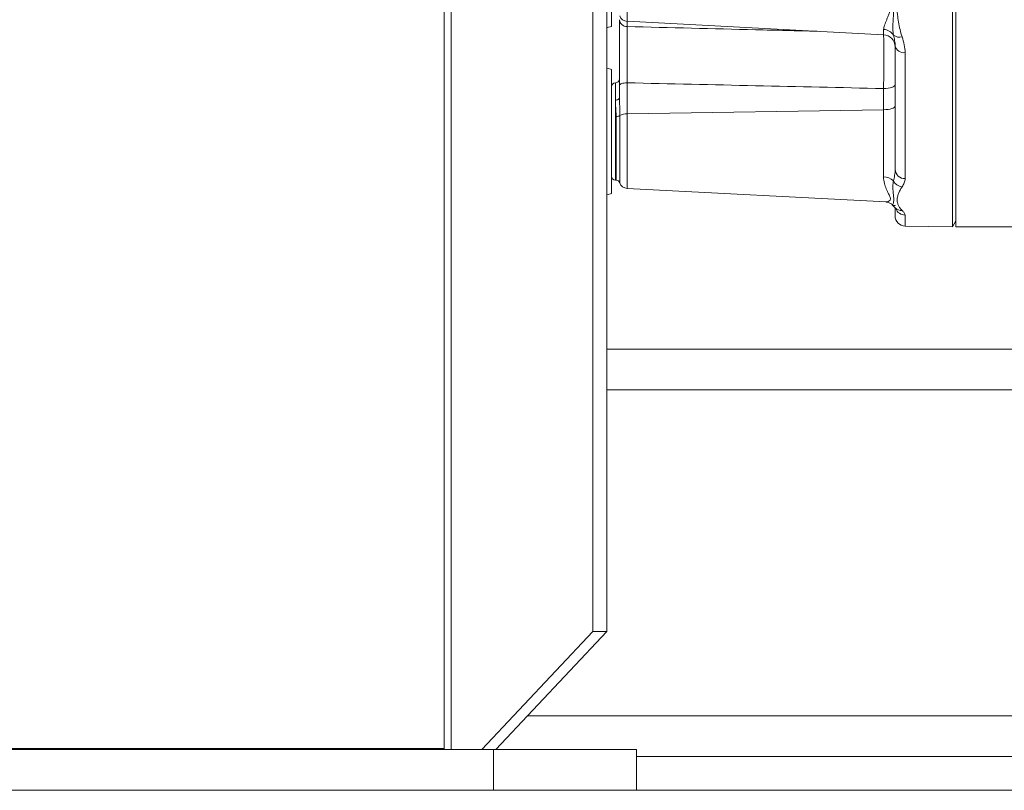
# Model space of a CAD drawing. Header units: millimetres. Extents: x 235 to 1725, y 540 to 2657.
# Tile 3 of 12: x 582 to 826, y 1573 to 1764. Entities that reach past the tile are written whole.
import ezdxf

# ---------------------------------------------------------------- set-up
doc = ezdxf.new("R2010")
doc.units = ezdxf.units.MM

msp = doc.modelspace()

# ---------------------------------------------------------------- linework, layer by layer
at = {"color": 7, "linetype": 'Continuous', "lineweight": 15}
for p, q in [((686.99, 2035.65), (686.99, 1583.34)), ((688.68, 2024.29), (688.68, 1583.34)), ((723.77, 1612.6), (723.77, 1995.03)), ((727.22, 1612.6), (727.22, 1995.03)), ((813.59, 1976.52), (813.59, 1712.73)), ((812.73, 1712.74), (812.73, 1963.9)), ((728.33, 1777.71), (728.33, 1762.34)), ((732.24, 1763.63), (795.69, 1760.3)), ((798.54, 1726.96), (798.54, 1757.57)), ((801.01, 1755.88), (801.01, 1724.68)), ((728.33, 1751.72), (728.33, 1736.35)), ((730.34, 1744.76), (730.34, 1747.79)), ((732.24, 1748.41), (732.24, 1740.7)), ((795.69, 1741.73), (795.69, 1746.99)), ((729.33, 1744.12), (729.33, 1732.63)), ((732.24, 1740.7), (795.69, 1741.73)), ((795.69, 1725.11), (795.69, 1741.73)), ((798.54, 1741.54), (798.54, 1741.54)), ((728.33, 1736.35), (728.33, 1720.98)), ((729.33, 1724.32), (729.49, 1724.32)), ((732.24, 1722.27), (796.29, 1718.92)), ((796.29, 1718.92), (796.3, 1718.92)), ((798.01, 1718.05), (798.01, 1718.02)), ((798.54, 1715.45), (798.54, 1717.33)), ((801.01, 1712.95), (812.73, 1712.74)), ((812.73, 1712.74), (813.59, 1714.23)), ((813.59, 1712.73), (841.67, 1712.73)), ((888.8, 1682.49), (727.22, 1682.49)), ((723.77, 1612.6), (696.27, 1583.34)), ((727.22, 1612.6), (699.72, 1583.34)), ((727.22, 1612.6), (723.77, 1612.6)), ((686.99, 1583.61), (549.77, 1583.61)), ((688.68, 1583.34), (507.48, 1583.34)), ((696.27, 1583.34), (688.68, 1583.34)), ((697.42, 1583.34), (696.27, 1583.34)), ((699.2, 1583.34), (697.42, 1583.34)), ((699.2, 1573.25), (699.2, 1583.34)), ((734.52, 1583.34), (699.2, 1583.34)), ((734.52, 1573.25), (734.52, 1583.34)), ((939.25, 1581.59), (734.52, 1581.59)), ((699.2, 1573.25), (507.48, 1573.25)), ((713.03, 1573.25), (699.2, 1573.25)), ((713.03, 1573.25), (1147.31, 1573.25))]:
    msp.add_line(p, q, dxfattribs=at)
at = {"color": 8, "linetype": 'Continuous', "lineweight": 15}
for p, q in [((732.24, 1789.1), (732.24, 1763.63)), ((732.24, 1763.63), (732.24, 1762.33)), ((795.69, 1760.3), (795.69, 1761.6)), ((729.33, 1744.12), (729.33, 1748.39)), ((729.49, 1724.32), (729.49, 1740.07)), ((730.44, 1740.28), (730.44, 1723.63)), ((732.24, 1740.7), (732.24, 1722.27)), ((729.33, 1732.63), (729.33, 1724.32)), ((801.01, 1715.65), (801.01, 1712.95)), ((898.89, 1672.4), (727.22, 1672.4)), ((979.61, 1591.68), (707.56, 1591.68))]:
    msp.add_line(p, q, dxfattribs=at)
at = {"color": 7, "linetype": 'Continuous', "lineweight": 15, "flags": 128}
for points in [[(727.22, 1762.04), (727.31, 1762.07), (728.33, 1762.34)], [(728.33, 1751.72), (727.31, 1751.99), (727.22, 1752.02)], [(730.34, 1747.79), (730.37, 1747.91), (730.48, 1748.02), (730.65, 1748.13), (730.89, 1748.22), (731.18, 1748.3), (731.5, 1748.35), (731.86, 1748.39), (732.24, 1748.41)], [(795.69, 1746.99), (796.25, 1747.02), (796.79, 1747.08), (797.29, 1747.16), (797.72, 1747.28), (798.07, 1747.42), (798.33, 1747.58), (798.49, 1747.74), (798.54, 1747.92)], [(729.33, 1744.12), (729.53, 1744.13), (729.72, 1744.17), (729.89, 1744.23), (730.04, 1744.31), (730.17, 1744.4), (730.26, 1744.52), (730.32, 1744.64), (730.34, 1744.76)], [(795.69, 1741.73), (796.25, 1741.76), (796.79, 1741.81), (797.29, 1741.9), (797.72, 1742.02), (798.07, 1742.16), (798.33, 1742.31), (798.49, 1742.48), (798.54, 1742.66)], [(727.22, 1720.68), (727.31, 1720.71), (728.33, 1720.98)]]:
    msp.add_lwpolyline(points, dxfattribs=at)
at = {"color": 7, "linetype": 'Continuous', "lineweight": 15}
for centre, radius, start, end in [((732.19, 1764.19), 1.86, 184.7321, 271.6124), ((732.34, 1765.63), 2.01, 198.6964, 267), ((795.58, 1758.55), 3.05, 33.2904, 87.9446), ((795.53, 1757.3), 3.01, 0, 87), ((799.6, 1761.97), 2.28, 229.8977, 286.5467), ((800.69, 1758.07), 2.21, 192.9798, 278.1371), ((729.33, 1749.39), 1, 270, 0), ((729.33, 1747.39), 1, 90, 180), ((729.63, 1741.72), 1.65, 265.3966, 299.5994), ((732.03, 1737.53), 3.18, 86.3078, 120.0487), ((729.33, 1725.32), 1, 180, 270), ((795.73, 1721.63), 3.48, 46.4601, 90.6311), ((800.94, 1727.08), 2.4, 182.7338, 271.6088), ((729.49, 1723.31), 1, 18.6964, 90), ((732.34, 1724.28), 2.01, 198.6964, 267), ((800.59, 1725.38), 2.75, 206.5045, 262.794), ((801.05, 1715.45), 2.51, 180, 269)]:
    msp.add_arc(centre, radius, start, end, dxfattribs=at)
at = {"color": 8, "linetype": 'Continuous', "lineweight": 15}
for centre, radius, start, end in [((800.12, 1719.06), 2.26, 228.4523, 273.2539), ((801.03, 1718.15), 2.5, 200.5497, 269.3367)]:
    msp.add_arc(centre, radius, start, end, dxfattribs=at)
at = {"color": 7, "linetype": 'Continuous', "lineweight": 15}
for points, knots in [([(795.69, 1761.6), (795.69, 1761.91), (795.78, 1762.27), (796.06, 1763.07), (796.25, 1763.52), (796.55, 1764.25), (796.66, 1764.5), (796.87, 1765.03), (796.97, 1765.3), (797.15, 1765.87), (797.23, 1766.16), (797.32, 1766.63), (797.34, 1766.79), (797.37, 1767.11), (797.38, 1767.28), (797.38, 1768.12), (797.23, 1768.8), (796.87, 1770.22), (796.65, 1770.94), (796.25, 1772.45), (796.06, 1773.21), (795.85, 1774.39), (795.8, 1774.79), (795.71, 1775.6), (795.69, 1776.01), (795.69, 1776.42)], [0, 0, 0, 0, 0.125, 0.125, 0.25, 0.25, 0.3125, 0.3125, 0.375, 0.375, 0.4375, 0.4375, 0.46875, 0.46875, 0.5, 0.5, 0.625, 0.625, 0.75, 0.75, 0.875, 0.875, 0.9375, 0.9375, 1, 1, 1, 1]), ([(798.13, 1760.23), (798.03, 1760.7), (797.99, 1761.22), (797.98, 1762.31), (798, 1762.88), (798.07, 1764.08), (798.11, 1764.7), (798.19, 1765.99), (798.22, 1766.65), (798.22, 1768.02), (798.19, 1768.72), (798.11, 1770.15), (798.07, 1770.88), (798, 1772.37), (797.98, 1773.14), (797.99, 1774.31), (798, 1774.7), (798.04, 1775.5), (798.08, 1775.9), (798.13, 1776.31)], [0, 0, 0, 0, 0.125, 0.125, 0.25, 0.25, 0.375, 0.375, 0.5, 0.5, 0.625, 0.625, 0.75, 0.75, 0.875, 0.875, 0.9375, 0.9375, 1, 1, 1, 1]), ([(800.25, 1775.08), (800.04, 1774.43), (799.88, 1773.77), (799.61, 1772.45), (799.49, 1771.8), (799.28, 1770.49), (799.19, 1769.83), (799.05, 1768.53), (799.01, 1767.88), (799.01, 1766.59), (799.05, 1765.95), (799.19, 1764.69), (799.28, 1764.06), (799.49, 1762.82), (799.61, 1762.2), (799.88, 1760.98), (800.04, 1760.38), (800.25, 1759.78)], [0, 0, 0, 0, 0.125, 0.125, 0.25, 0.25, 0.375, 0.375, 0.5, 0.5, 0.625, 0.625, 0.75, 0.75, 0.875, 0.875, 1, 1, 1, 1]), ([(730.34, 1747.79), (730.34, 1748.54), (730.34, 1750.05), (730.34, 1751.59), (730.34, 1753.16), (730.34, 1753.93), (730.34, 1755.45), (730.34, 1756.2), (730.34, 1757.3), (730.34, 1757.66), (730.34, 1758.37), (730.34, 1758.71), (730.34, 1759.72), (730.34, 1760.36), (730.34, 1761.27), (730.34, 1761.56), (730.34, 1762.12), (730.34, 1762.39), (730.34, 1763.16), (730.34, 1763.62), (730.34, 1764.03)], [0, 0, 0, 0, 0.125, 0.25, 0.25, 0.375, 0.375, 0.5, 0.5, 0.5625, 0.5625, 0.625, 0.625, 0.75, 0.75, 0.8125, 0.8125, 0.875, 0.875, 1, 1, 1, 1]), ([(732.24, 1762.33), (732.23, 1761.98), (732.23, 1761.58), (732.22, 1760.92), (732.22, 1760.69), (732.22, 1760.21), (732.22, 1759.96), (732.22, 1759.18), (732.21, 1758.63), (732.21, 1757.48), (732.21, 1756.88), (732.21, 1755.62), (732.21, 1754.98), (732.21, 1753.67), (732.22, 1753.01), (732.22, 1751.67), (732.23, 1750.34), (732.23, 1749.05), (732.24, 1748.41)], [0, 0, 0, 0, 0.125, 0.125, 0.1875, 0.1875, 0.25, 0.25, 0.375, 0.375, 0.5, 0.5, 0.625, 0.625, 0.75, 0.75, 0.875, 1, 1, 1, 1]), ([(798.54, 1757.57), (798.54, 1757.99), (798.5, 1758.42), (798.35, 1759.31), (798.25, 1759.76), (798.13, 1760.23)], [0, 0, 0, 0, 0.5, 0.5, 1, 1, 1, 1]), ([(800.25, 1759.78), (800.48, 1759.13), (800.66, 1758.48), (800.93, 1757.18), (801.01, 1756.53), (801.01, 1755.88)], [0, 0, 0, 0, 0.5, 0.5, 1, 1, 1, 1]), ([(795.69, 1746.99), (785.13, 1747.22), (774.57, 1747.46), (764.01, 1747.69), (753.42, 1747.93), (742.83, 1748.17), (732.24, 1748.41)], [0.00285772, 0.00285772, 0.00285772, 0.00285772, 0.03460773, 0.03460773, 0.03460773, 0.06644834, 0.06644834, 0.06644834, 0.06644834]), ([(730.34, 1744.76), (730.34, 1744.07), (730.37, 1743.34), (730.42, 1741.85), (730.44, 1741.07), (730.44, 1740.28)], [0, 0, 0, 0, 0.5, 0.5, 1, 1, 1, 1]), ([(729.49, 1740.07), (729.49, 1740.44), (729.49, 1740.81), (729.46, 1741.52), (729.44, 1741.87), (729.38, 1742.88), (729.33, 1743.52), (729.33, 1744.12)], [0, 0, 0, 0, 0.25, 0.25, 0.5, 0.5, 1, 1, 1, 1]), ([(798.13, 1724.15), (798.25, 1724.59), (798.35, 1725.05), (798.5, 1725.98), (798.54, 1726.47), (798.54, 1726.96)], [0, 0, 0, 0, 0.5, 0.5, 1, 1, 1, 1]), ([(800.25, 1722.65), (800.04, 1722.36), (799.88, 1722.08), (799.61, 1721.51), (799.49, 1721.24), (799.28, 1720.7), (799.19, 1720.44), (799.05, 1719.92), (799.01, 1719.67), (799.01, 1719.18), (799.05, 1718.94), (799.19, 1718.47), (799.28, 1718.25), (799.49, 1717.81), (799.61, 1717.6), (799.88, 1717.19), (800.04, 1716.99), (800.25, 1716.81)], [0, 0, 0, 0, 0.125, 0.125, 0.25, 0.25, 0.375, 0.375, 0.5, 0.5, 0.625, 0.625, 0.75, 0.75, 0.875, 0.875, 1, 1, 1, 1]), ([(801.01, 1724.68), (801.01, 1724.31), (800.93, 1723.96), (800.66, 1723.29), (800.48, 1722.96), (800.25, 1722.65)], [0, 0, 0, 0, 0.5, 0.5, 1, 1, 1, 1]), ([(796.3, 1718.9), (796.38, 1718.9), (796.65, 1718.9), (797.25, 1718.67), (797.78, 1718.35), (797.95, 1718.06), (797.97, 1718.02)], [0, 0, 0, 0, 0.173138, 0.5603726, 0.9344692, 1, 1, 1, 1]), ([(798.01, 1718.05), (798.09, 1717.93), (798.26, 1717.69), (798.5, 1717.48), (798.62, 1717.38)], [0, 0, 0, 0, 0.492648, 1, 1, 1, 1]), ([(798.13, 1718.01), (798.25, 1717.99), (798.35, 1717.99), (798.5, 1718.03), (798.54, 1718.06), (798.54, 1718.11)], [0, 0, 0, 0, 0.5, 0.5, 1, 1, 1, 1]), ([(798.61, 1717.37), (798.68, 1717.31), (798.79, 1717.21), (798.78, 1717.22), (798.78, 1717.22)], [0, 0, 0, 0, 0.5913814, 1, 1, 1, 1]), ([(800.25, 1716.81), (800.48, 1716.6), (800.66, 1716.4), (800.93, 1716.01), (801.01, 1715.83), (801.01, 1715.65)], [0, 0, 0, 0, 0.5, 0.5, 1, 1, 1, 1])]:
    msp.add_open_spline(points, degree=3, knots=knots, dxfattribs=at)
at = {"color": 8, "linetype": 'Continuous', "lineweight": 15}
for points, knots in [([(732.24, 1762.33), (742.83, 1762.07), (758.5, 1761.67), (774.17, 1761.29), (779.25, 1761.17)], [0, 0, 0, 0, 0.675869, 1, 1, 1, 1]), ([(795.69, 1746.99), (795.7, 1748.32), (795.73, 1750.98), (795.73, 1755.01), (795.72, 1758.28), (795.7, 1759.71), (795.7, 1760.29)], [0, 0, 0, 0, 0.2706961, 0.541454, 0.8119659, 1, 1, 1, 1]), ([(796.29, 1718.93), (796.39, 1718.93), (796.65, 1718.92), (797.12, 1719.13), (797.49, 1719.61), (797.2, 1720.42), (796.75, 1721.21), (796.33, 1722.11), (795.95, 1723.11), (795.71, 1724.26), (795.69, 1724.96), (795.69, 1725.11)], [0, 0, 0, 0, 0.078621, 0.213428, 0.351124, 0.491435, 0.638231, 0.679786, 0.819338, 0.961818, 1, 1, 1, 1]), ([(798.04, 1718.06), (798.02, 1718.07), (797.94, 1718.1), (798.09, 1718.53), (798.3, 1719.42), (798.07, 1721.01), (797.91, 1722.65), (798.08, 1723.83), (798.13, 1724.15)], [0, 0, 0, 0, 0.057434, 0.21433, 0.444997, 0.675836, 0.910709, 1, 1, 1, 1])]:
    msp.add_open_spline(points, degree=3, knots=knots, dxfattribs=at)

doc.saveas('drawing.dxf')
